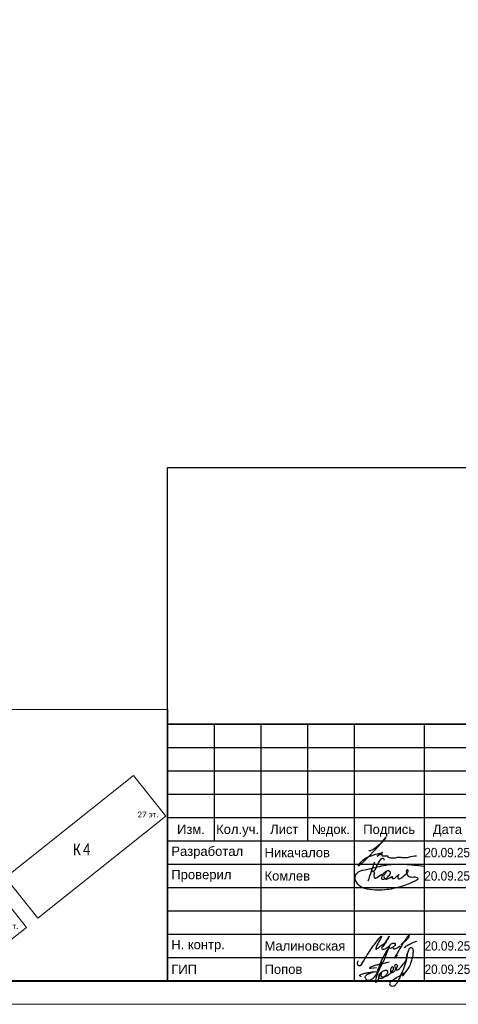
# Model space of a CAD drawing. Header units: millimetres. Extents: x -195178 to 1761886, y 140622 to 301105.
# Tile 36 of 131: x 275281 to 284688, y 182305 to 203401. Entities that reach past the tile are written whole.
import ezdxf
from ezdxf.enums import TextEntityAlignment as Align

# ---------------------------------------------------------------- set-up
doc = ezdxf.new("R2010")
doc.units = ezdxf.units.MM
doc.layers.get('Defpoints').update_dxf_attribs({"color": 252})
doc.layers.add('0_S_Grey_01', color=9, linetype='Continuous', lineweight=5, true_color=0x808080)
doc.layers.add('DB CP Подписи', color=7, linetype='Continuous', lineweight=25, true_color=0x0a45f5)
for name, color, linetype, lineweight in [('DB CP Оформление', 7, 'Continuous', 25), ('Рамка', 7, 'Continuous', 18), ('Типовые аннотации', 252, 'Continuous', 5)]:
    doc.layers.add(name, color=color, linetype=linetype, lineweight=lineweight)
doc.layers.add('формат', color=250, linetype='Continuous')
doc.styles.add('Arial', font='arial.ttf', dxfattribs={"width": 0.9, "height": 699.9999999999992})
doc.styles.add('Calibri Light_10', font='calibril.ttf', dxfattribs={"height": 1})
doc.styles.add('Calibri Light_9', font='isocpeur.ttf', dxfattribs={"width": 0.8, "height": 2})
doc.styles.add('CP.Text', font='arial.ttf')
doc.styles.add('CP.Text дата', font='arial.ttf', dxfattribs={"width": 0.9})

# ---------------------------------------------------------------- blocks, each defined once
blk = doc.blocks.new('*U29')
at = {"color": 0, "lineweight": 0}
blk.add_lwpolyline([(-594, 4.393872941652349e-15), (6.661338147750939e-14, 6.661338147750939e-14), (3.331937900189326e-14, 420.0000000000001), (-594.0000000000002, 420.0000000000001)], close=True, dxfattribs=at)
at = {"lineweight": 40}
blk.add_lwpolyline([(-574, 5.000000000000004), (-4.999999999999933, 5.000000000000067), (-4.999999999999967, 415.0000000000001), (-574.0000000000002, 415.0000000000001)], close=True, dxfattribs=at)
at = {"style": 'Arial', "width": 0.9, "flags": 8}
blk.add_attdef('FORMAT', (-36.87188609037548, 1.257088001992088), '', height=2.8, dxfattribs=at)
blk = doc.blocks.new('0_AS_SLK8_BUG_2000 - 0_AS_SLK8_BUG_2000-4765957-Надземная часть_ Корпус 3_ План 1 этажа на отм_-1_640')
at = {"layer": 'Типовые аннотации'}
blk.add_hatch(color=256, dxfattribs=at).paths.add_polyline_path([(-64.89341031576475, 34.73339586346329), (-65.89341031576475, 34.73339586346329), (-65.89341031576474, 38.73339586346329), (-64.89341031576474, 38.73339586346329)])
at = {"layer": 'Типовые аннотации', "true_color": 0xc0c0c0}
blk.add_hatch(color=9, dxfattribs=at).paths.add_polyline_path([(-31.32252260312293, 31.77071233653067), (-39.81073791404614, 25.012554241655), (-45.35429616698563, 31.97523776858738), (-36.8660808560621, 38.73339586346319)])
at = {"layer": '0_S_Grey_01'}
for p, q in [((-36.8660808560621, 38.73339586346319), (-45.35429616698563, 31.97523776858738)), ((-31.32252260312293, 31.77071233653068), (-36.8660808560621, 38.73339586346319)), ((-7.517170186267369, 33.65954697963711), (-29.50047435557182, 16.15685182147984)), ((-1.973611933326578, 26.69686345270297), (-7.517170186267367, 33.65954697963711)), ((-45.35429616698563, 31.97523776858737), (-39.81073791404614, 25.012554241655)), ((-39.81073791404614, 25.012554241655), (-31.32252260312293, 31.77071233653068)), ((-52.35609507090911, 26.40053658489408), (-69.29341031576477, 12.91536332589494)), ((-46.8125368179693, 19.4378530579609), (-52.35609507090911, 26.40053658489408)), ((-23.95691610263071, 9.194168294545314), (-1.973611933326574, 26.69686345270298)), ((-36.33025549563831, 20.72135777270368), (-43.4102876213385, 15.08436876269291)), ((-25.91272608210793, 7.636989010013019), (-36.33025549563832, 20.72135777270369)), ((-63.7498520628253, 5.952679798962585), (-46.8125368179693, 19.4378530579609)), ((-29.50047435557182, 16.15685182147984), (-23.95691610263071, 9.194168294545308)), ((-43.4102876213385, 15.08436876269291), (-32.99275820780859, 2.000000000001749)), ((-69.29341031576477, 12.91536332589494), (-63.7498520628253, 5.952679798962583)), ((-32.9927582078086, 2.000000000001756), (-25.91272608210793, 7.63698901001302))]:
    blk.add_line(p, q, dxfattribs=at)
at = {"layer": 'Типовые аннотации'}
for p, q in [((-64.89341031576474, 38.73339586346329), (-65.89341031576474, 38.73339586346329)), ((-65.89341031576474, 38.73339586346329), (-65.89341031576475, 34.73339586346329)), ((-64.89341031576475, 34.73339586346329), (-64.89341031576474, 38.73339586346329)), ((-36.8660808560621, 38.73339586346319), (-45.35429616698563, 31.97523776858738)), ((-31.32252260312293, 31.77071233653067), (-36.8660808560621, 38.73339586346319)), ((-65.89341031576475, 34.73339586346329), (-64.89341031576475, 34.73339586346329)), ((-45.35429616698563, 31.97523776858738), (-39.81073791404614, 25.012554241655)), ((-39.81073791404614, 25.012554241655), (-31.32252260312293, 31.77071233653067))]:
    blk.add_line(p, q, dxfattribs=at)
blk.add_circle((-65.29341031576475, 34.73339586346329), 3.999999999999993, dxfattribs=at)
at = {"layer": 'Типовые аннотации', "attachment_point": 1}
for s, insert, char_height, width, style in [('\\fCalibri Light|b0|i0|c204|p34|;C', (-66.37824129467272, 41.84007573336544), 2, 2.0843875, 'Calibri Light_9'), ('\\fCalibri Light|b0|i0|c204|p34|;К', (-40.39984909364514, 33.33828071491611), 2, 2.0843875, 'Calibri Light_9'), ('\\fCalibri Light|b0|i0|c204|p34|;3', (-38.68005742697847, 33.33828071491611), 2, 1.92405, 'Calibri Light_9'), ('28 ', (-36.04619677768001, 32.60764187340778), 1, 2.32489375, 'Calibri Light_10'), ('эт', (-34.12796761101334, 32.60764187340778), 1, 1.603375, 'Calibri Light_10'), ('\\fCalibri Light|b0|i0|c204|p34|;.', (-32.80505094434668, 32.60764187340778), 1, 0.4810124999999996, 'Calibri Light_10')]:
    blk.add_mtext(s, dxfattribs=dict(at, insert=insert, char_height=char_height, width=width, style=style))
at = {"layer": 'Типовые аннотации', "color": 8, "true_color": 0x808080, "attachment_point": 1}
for s, insert, char_height, width, style in [('\\fCalibri Light|b0|i0|c204|p34|;К', (-40.39984909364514, 33.33828071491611), 2, 2.0843875, 'Calibri Light_9'), ('\\fCalibri Light|b0|i0|c204|p34|;3', (-38.68005742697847, 33.33828071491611), 2, 1.92405, 'Calibri Light_9'), ('28 ', (-36.04619677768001, 32.60764187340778), 1, 2.32489375, 'Calibri Light_10'), ('эт', (-34.12796761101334, 32.60764187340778), 1, 1.603375, 'Calibri Light_10'), ('\\fCalibri Light|b0|i0|c204|p34|;.', (-32.80505094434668, 32.60764187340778), 1, 0.4810124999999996, 'Calibri Light_10'), ('27 ', (-6.864468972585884, 27.4772806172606), 1, 2.32489375, 'Calibri Light_10'), ('эт', (-4.946239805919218, 27.4772806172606), 1, 1.603375, 'Calibri Light_10'), ('\\fCalibri Light|b0|i0|c204|p34|;.', (-3.623323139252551, 27.4772806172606), 1, 0.4810124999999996, 'Calibri Light_10'), ('\\fCalibri Light|b0|i0|c204|p34|;К', (-17.92569001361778, 22.00657472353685), 2, 2.0843875, 'Calibri Light_9'), ('\\fCalibri Light|b0|i0|c204|p34|;4', (-16.20589834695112, 22.00657472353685), 2, 1.92405, 'Calibri Light_9'), ('28 ', (-51.60674181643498, 20.15287817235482), 1, 2.32489375, 'Calibri Light_10'), ('эт', (-49.68851264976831, 20.15287817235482), 1, 1.603375, 'Calibri Light_10'), ('\\fCalibri Light|b0|i0|c204|p34|;.', (-48.36559598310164, 20.15287817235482), 1, 0.4810124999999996, 'Calibri Light_10'), ('\\fCalibri Light|b0|i0|c204|p34|;К', (-59.55569245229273, 17.38921328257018), 2, 2.0843875, 'Calibri Light_9'), ('\\fCalibri Light|b0|i0|c204|p34|;1', (-57.83590078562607, 17.38921328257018), 2, 1.92405, 'Calibri Light_9'), ('\\fCalibri Light|b0|i0|c204|p34|;К', (-36.69054182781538, 12.9809562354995), 2, 2.0843875, 'Calibri Light_9'), ('\\fCalibri Light|b0|i0|c204|p34|;2', (-34.97075016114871, 12.9809562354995), 2, 1.92405, 'Calibri Light_9'), ('6 ', (-30.11289359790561, 8.335616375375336), 1, 1.36286875, 'Calibri Light_10'), ('эт', (-28.98841443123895, 8.335616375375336), 1, 1.603375, 'Calibri Light_10'), ('\\fCalibri Light|b0|i0|c204|p34|;.', (-27.66549776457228, 8.335616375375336), 1, 0.4810125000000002, 'Calibri Light_10')]:
    blk.add_mtext(s, dxfattribs=dict(at, insert=insert, char_height=char_height, width=width, style=style))
blk = doc.blocks.new('Попов')
at = {"layer": 'DB CP Подписи', "color": 160, "true_color": 0x0a45f5}
for points in [[(7.394956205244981, 7.032094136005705), (4.284556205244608, 0.8400941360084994), (3.982156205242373, 0.4944941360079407), (3.665356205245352, 0.2583778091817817), (3.190156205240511, 0.09837780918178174), (2.801356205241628, 0.2064941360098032), (2.509696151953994, 0.451294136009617), (2.383756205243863, 0.7680941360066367), (2.429696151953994, 0.9984941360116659), (2.62855620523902, 1.243294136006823), (3.319756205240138, 1.603294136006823), (3.895756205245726, 1.848094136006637), (4.370956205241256, 1.992094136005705), (4.918156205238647, 1.992094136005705)], [(7.394956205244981, 7.032094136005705), (6.962956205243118, 6.427294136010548), (4.918156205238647, 1.992094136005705)], [(8.094156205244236, 0.03369413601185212), (8.828556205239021, 0.5520941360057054), (9.980556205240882, 1.272094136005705), (10.85895620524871, 1.761694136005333), (10.41255620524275, 1.084894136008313), (11.57895620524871, 2.611294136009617), (12.16935620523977, 3.84969413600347), (12.471756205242, 4.713694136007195), (12.629696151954, 5.419294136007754), (12.689696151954, 6.2400941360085), (12.54375620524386, 6.945694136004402), (12.34215620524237, 7.075294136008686), (12.03975620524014, 7.075294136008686), (11.64969615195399, 6.6000941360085), (11.379696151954, 5.779294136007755), (11.21895620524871, 4.728094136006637), (10.72935620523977, 3.014494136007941), (9.418956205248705, 0.0336941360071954)], [(5.979696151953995, 4.069175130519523), (4.859696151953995, -0.1216221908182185), (5.311356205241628, 0.624094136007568), (5.311356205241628, 0.8688941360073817), (5.624396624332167, 1.697142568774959), (6.247356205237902, 2.150494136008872), (6.650556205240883, 2.323294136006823), (6.909756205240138, 2.323294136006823), (7.125756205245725, 2.150494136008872), (7.125756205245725, 1.747294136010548), (6.82335620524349, 1.243294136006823), (6.333756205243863, 0.7968941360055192), (5.714556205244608, 0.5088941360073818), (5.412156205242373, 0.5952941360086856), (5.49855620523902, 1.286494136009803), (5.817585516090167, 1.879286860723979), (5.714556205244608, 1.286494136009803), (5.829756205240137, 0.9552941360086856), (6.146556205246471, 0.8832941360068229), (6.794556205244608, 1.012894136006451), (7.528956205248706, 1.459294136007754), (8.119356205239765, 2.064094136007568), (8.407356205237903, 2.510494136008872), (8.407356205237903, 2.899294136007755), (8.320956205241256, 3.028894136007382), (8.090556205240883, 2.956894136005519), (7.816956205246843, 2.366494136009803), (7.816956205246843, 1.963294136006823), (7.989756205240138, 1.776094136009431), (8.364156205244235, 1.891294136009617), (8.82495620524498, 2.323294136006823), (9.055356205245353, 2.697694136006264), (9.271356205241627, 3.302494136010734), (9.012156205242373, 3.561694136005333), (8.882556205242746, 3.561694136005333), (8.709696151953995, 3.3600941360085), (8.709696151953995, 2.978377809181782), (9.039696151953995, 2.408377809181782), (10.349696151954, 3.378377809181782), (11.11969615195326, 4.410259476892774), (11.27818451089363, 5.133235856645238), (11.35539592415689, 5.654323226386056), (11.38831620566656, 5.819447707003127), (11.35539592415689, 5.654323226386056)], [(3.521356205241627, 2.971294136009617), (3.294445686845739, 2.859738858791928), (4.789696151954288, 2.859738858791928)], [(3.521356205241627, 2.971294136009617), (4.126156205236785, 3.244894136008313), (4.932556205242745, 3.475294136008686), (6.444556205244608, 3.835294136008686), (7.495756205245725, 4.080094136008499)], [(1.534156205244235, 0.8688941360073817), (1.303756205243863, 1.041694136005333), (1.217356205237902, 1.214494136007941), (1.447756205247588, 1.416094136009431), (2.038156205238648, 1.603294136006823), (2.815756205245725, 1.761694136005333), (3.506956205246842, 1.876894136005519), (4.357209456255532, 1.989153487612), (4.918156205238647, 1.992094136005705)]]:
    blk.add_spline(points, degree=3, dxfattribs=at)
at = {"layer": 'DB CP Подписи'}
blk.add_spline([(8.094156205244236, 0.03369413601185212), (7.791756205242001, -0.2544480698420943), (7.618956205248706, -0.4847058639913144), (7.618956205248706, -0.8015058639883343), (7.950156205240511, -1.060705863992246), (8.569356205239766, -1.060705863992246), (8.943756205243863, -0.7583058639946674), (9.116556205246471, -0.4991058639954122), (9.418956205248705, 0.0336941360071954)], degree=3, dxfattribs=at)
blk = doc.blocks.new('A$Cf51998ab')
at = {"layer": 'DB CP Подписи'}
for points in [[(2.024743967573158, 7.175397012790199), (0.02474396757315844, 3.175397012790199), (2.524743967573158, 0.1753970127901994), (9.524743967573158, 6.675397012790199), (17.02474396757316, 19.1753970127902), (23.52474396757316, 28.6753970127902), (29.02474396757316, 35.6753970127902), (35.52474396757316, 43.6753970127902), (36.52474396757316, 44.6753970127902), (30.02474396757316, 30.6753970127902), (28.52474396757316, 26.1753970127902), (28.52474396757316, 25.1753970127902), (31.52474396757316, 26.6753970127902), (36.02474396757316, 30.1753970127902), (43.52474396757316, 36.1753970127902), (45.52474396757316, 39.1753970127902), (47.52474396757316, 42.6753970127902), (47.52474396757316, 43.1753970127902), (48.02474396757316, 44.1753970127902), (40.52474396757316, 31.1753970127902), (37.52474396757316, 25.6753970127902), (40.52474396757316, 25.1753970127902), (47.02474396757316, 28.6753970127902), (47.52474396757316, 29.1753970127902)], [(66.52474396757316, 31.6753970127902), (75.02474396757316, 39.1753970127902), (79.02474396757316, 43.6753970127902), (79.52474396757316, 46.6753970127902), (75.02474396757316, 41.6753970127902), (69.02474396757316, 32.6753970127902), (61.02474396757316, 18.6753970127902), (57.02474396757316, 11.6753970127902), (61.52474396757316, 15.6753970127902)], [(57.52474396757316, 34.1753970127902), (54.52474396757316, 34.1753970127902), (50.02474396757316, 31.1753970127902), (49.52474396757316, 26.1753970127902), (54.02474396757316, 27.6753970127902), (56.02474396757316, 29.1753970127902), (58.02474396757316, 33.1753970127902), (57.52474396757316, 34.1753970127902)], [(59.02474396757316, 30.6753970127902), (55.49455854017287, 28.71229258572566), (55.52474396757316, 25.6753970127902), (57.52474396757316, 25.6753970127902), (62.02474396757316, 27.6753970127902), (65.02474396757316, 29.6753970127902), (65.52474396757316, 30.1753970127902)], [(71.80259313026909, 27.23596012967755), (75.18207571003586, 30.02247973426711), (81.43411698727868, 33.40007838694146), (87.77064376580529, 36.27103771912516), (91.06563812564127, 37.45319772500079)]]:
    blk.add_spline(points, degree=3, dxfattribs=at)
blk = doc.blocks.new('A$C5BE547C8')
at = {"layer": 'DB CP Подписи', "color": 160, "true_color": 0x0a45f5}
for points in [[(12.77064067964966, 273.4620631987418), (54.9465189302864, 284.4855278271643), (94.154754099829, 355.2698806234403), (190.2780455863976, 461.4464249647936), (197.8667517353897, 439.9583000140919)], [(553.6754189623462, 292.4671654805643), (541.1363445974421, 294.8536106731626), (543.5881781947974, 221.3447915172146), (618.3679039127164, 188.8783703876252), (688.8570107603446, 181.5274854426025), (702.341915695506, 169.2760206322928), (655.1448083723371, 128.8461685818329), (445.8771119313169, 43.72502877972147), (210.5232081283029, -1.356840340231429), (25.1820216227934, -2.336883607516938), (-119.9528827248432, 30.00445333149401), (-207.229957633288, 105.4676031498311), (-226.8427679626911, 202.491644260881), (-177.8107121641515, 263.2541753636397), (-54.24994114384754, 301.4757719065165), (189.9297362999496, 360.2782164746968), (498.8316938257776, 377.9189649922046), (787.0024744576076, 349.3846527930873)], [(-36.17550682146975, 134.4371501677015), (61.71678818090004, 412.4869762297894)], [(240.4512582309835, 278.160545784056), (216.6761126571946, 242.9138925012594), (193.0570860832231, 200.9501308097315), (214.3763311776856, 163.8837520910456), (260.4151262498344, 165.1061032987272), (324.2741268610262, 195.7046833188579), (317.2758679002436, 178.2197674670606), (323.3993369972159, 165.9803596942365), (371.5122399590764, 186.0879841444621), (421.3747226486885, 228.0517155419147), (401.2547955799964, 186.9622102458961), (414.3764636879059, 162.4833644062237), (464.2389463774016, 183.4652452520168), (539.4700353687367, 247.2851138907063), (556.5207641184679, 274.5734312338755), (553.6754189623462, 292.4671654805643)], [(12.77064067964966, 273.4620631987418), (53.68175455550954, 259.2054039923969), (47.35787273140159, 207.3811667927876), (60.00563637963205, 173.2529950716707), (97.94904722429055, 183.3650324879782)], [(97.94904722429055, 183.3650324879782), (177.0679458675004, 224.8184770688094), (161.8986921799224, 163.5096667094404), (207.1457470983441, 161.4226177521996), (266.314922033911, 204.5548820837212), (296.9437179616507, 255.3396693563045), (253.785020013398, 280.3842265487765), (197.7158576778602, 243.8061435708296), (177.076149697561, 224.897245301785)]]:
    blk.add_spline(points, degree=3, dxfattribs=at)
blk = doc.blocks.new('Никачалов')
blk.add_lwpolyline([(-307.2528087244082, -10.52482762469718), (-266.7209943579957, -10.52482762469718), (-217.2917009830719, 12.19796214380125), (-151.053767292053, 56.65713122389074), (-104.5903002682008, 97.1639252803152), (-42.3079472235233, 148.5397506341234), (-2.762450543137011, 181.1417946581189), (25.90605847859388, 213.7455219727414), (43.7010164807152, 235.4819012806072), (55.56432182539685, 255.2404097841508), (61.49597449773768, 269.0720390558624), (48.64291482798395, 267.0958515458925), (20.96416013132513, 227.5771512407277), (-26.48906123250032, 171.2625404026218), (-43.29770154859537, 147.551656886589), (-106.566372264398, 73.45304175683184), (-171.8145516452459, 1.330614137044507), (-320.1058683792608, -151.8054015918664), (-406.1148320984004, -241.7118334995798), (-487.1818974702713, -312.8461673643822), (-518.8162328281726, -343.4720238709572), (-528.703466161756, -345.4482113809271), (-526.7239574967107, -334.5808633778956), (-516.8401608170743, -316.7968590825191), (-494.0998678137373, -283.2067213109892), (-477.294664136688, -261.4703420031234), (-435.7730954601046, -217.0111729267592), (-400.1831794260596, -188.3598206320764), (-362.6171914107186, -168.6013121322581), (-318.1297963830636, -150.8173078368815), (-234.0969046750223, -118.213580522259), (-154.0195936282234, -90.55032198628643), (-5.728276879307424, -52.01971543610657), (-125.3510846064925, -134.0213973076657), (-130.2929829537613, -133.0333035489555), (-128.316910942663, -131.0571160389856), (-95.39726961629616, -111.8204287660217), (-59.85203000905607, -95.76348443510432), (-27.71938084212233, -87.49177623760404), (-25.77080201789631, -90.41229184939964), (-29.66795968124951, -102.5757764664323), (-30.15252690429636, -110.3610126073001), (-29.17995580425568, -115.7122051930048), (-24.3102270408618, -121.0650810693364), (-17.49535610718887, -123.4974413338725), (-8.24390245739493, -125.9314848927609), (2.468126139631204, -127.3909010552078), (14.15272583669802, -127.3909010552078), (101.7906602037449, -127.3909010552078), (105.0348549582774, -129.2711407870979), (104.8664592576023, -152.815378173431), (110.9218312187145, -158.3651994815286), (128.4246742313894, -163.9133375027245), (156.4780234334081, -166.202617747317), (264.0107071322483, -165.9518068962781), (307.6251938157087, -158.1497378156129), (346.3905716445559, -151.961947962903), (383.8122205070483, -151.961947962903), (403.5351374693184, -158.7119581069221), (436.9152894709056, -161.67118948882), (526.11689822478, -161.927050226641), (598.5373598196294, -138.5208429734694), (676.6111056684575, -125.8742528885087), (713.761259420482, -126.4129070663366)])
blk = doc.blocks.new('ауацуа')
at = {"layer": 'DB CP Оформление'}
for p, q in [((-901444.4389830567, -47611.55045884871), (-882944.4389830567, -47611.55045884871)), ((-901444.4389830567, -53111.55045884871), (-901444.4389830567, -47611.55045884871)), ((-900444.4389830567, -47611.55045884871), (-900444.4389830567, -50111.55045884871)), ((-899444.4389830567, -47611.55045884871), (-899444.4389830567, -53111.55045884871)), ((-898444.4389830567, -47611.55045884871), (-898444.4389830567, -50111.55045884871)), ((-897444.4389830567, -47611.55045884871), (-897444.4389830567, -53111.55045884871)), ((-895944.4389830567, -47611.55045884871), (-895944.4389830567, -53111.55045884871)), ((-901444.4389830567, -48111.55045884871), (-894944.4389830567, -48111.55045884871)), ((-901444.4389830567, -48611.55045884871), (-894944.4389830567, -48611.55045884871)), ((-901444.4389830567, -49111.55045884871), (-894944.4389830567, -49111.55045884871)), ((-901444.4389830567, -49611.55045884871), (-894944.4389830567, -49611.55045884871)), ((-901444.4389830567, -50111.55045884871), (-882944.4389830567, -50111.55045884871)), ((-901444.4389830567, -50611.55045884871), (-894944.4389830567, -50611.55045884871)), ((-901444.4389830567, -51111.55045884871), (-894944.4389830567, -51111.55045884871)), ((-901444.4389830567, -51611.55045884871), (-894944.4389830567, -51611.55045884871)), ((-901444.4389830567, -52111.55045884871), (-894944.4389830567, -52111.55045884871)), ((-901444.4389830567, -52611.55045884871), (-894944.4389830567, -52611.55045884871)), ((-901444.4389830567, -53111.55045884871), (-882944.4389830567, -53111.55045884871))]:
    blk.add_line(p, q, dxfattribs=at)
at = {"layer": 'DB CP Подписи'}
blk.add_blockref('Никачалов', (-896824.2117446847, -50303.85781468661), dxfattribs=at)
at = {"layer": 'DB CP Подписи', "color": 160, "true_color": 0x0a45f5, "xscale": 1.445624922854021, "yscale": 1.445624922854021, "zscale": 1.445624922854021}
blk.add_blockref('A$C5BE547C8', (-897091.0831624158, -51157.1531102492), dxfattribs=at)
at = {"layer": 'DB CP Подписи'}
for name, p, xscale, yscale, zscale in [('A$Cf51998ab', (-897379.3541802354, -52782.28930560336), 14.0625, 14.0625, 14.0625), ('Попов', (-897444.4389830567, -53111.55045884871), 100, 100, 100)]:
    blk.add_blockref(name, p, dxfattribs=dict(at, xscale=xscale, yscale=yscale, zscale=zscale))
at = {"layer": 'DB CP Оформление', "style": 'CP.Text'}
for s, p in [('Изм.', (-900944.4389830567, -49861.55045884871)), ('Кол.уч.', (-899944.4389830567, -49861.55045884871)), ('Лист', (-898944.4389830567, -49861.55045884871)), ('№док.', (-897944.4389830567, -49861.55045884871)), ('Подпись', (-896694.4389830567, -49861.55045884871)), ('Дата', (-895444.4389830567, -49861.55045884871))]:
    blk.add_text(s, height=200, dxfattribs=at).set_placement(p, align=Align.MIDDLE_CENTER)
at = {"layer": 'DB CP Оформление', "char_height": 200}
for s, insert, width, attachment_point, style in [(' Разработал', (-901444.4389830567, -50361.55045884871), 1999.999999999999, 4, 'CP.Text'), (' Никачалов', (-899444.4389830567, -50361.55045884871), 1999.999999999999, 4, 'CP.Text'), ('20.09.25', (-895450.4190462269, -50361.55045884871), 1000, 5, 'CP.Text дата'), (' Проверил', (-901444.4389830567, -50861.55045884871), 1999.999999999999, 4, 'CP.Text'), (' Комлев', (-899444.4389830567, -50861.55045884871), 1999.999999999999, 4, 'CP.Text'), ('20.09.25', (-895450.4190462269, -50861.55045884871), 1000, 5, 'CP.Text дата'), (' Н. контр.', (-901444.4389830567, -52361.55045884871), 1999.999999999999, 4, 'CP.Text'), (' Малиновская', (-899444.4389830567, -52361.55045884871), 1999.999999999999, 4, 'CP.Text'), ('20.09.25', (-895444.4389830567, -52361.55045884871), 1000, 5, 'CP.Text дата'), (' ГИП', (-901444.4389830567, -52861.55045884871), 1999.999999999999, 4, 'CP.Text'), (' Попов', (-899444.4389830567, -52861.55045884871), 1999.999999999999, 4, 'CP.Text'), ('20.09.25', (-895444.4389830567, -52861.55045884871), 1000, 5, 'CP.Text дата')]:
    blk.add_mtext(s, dxfattribs=dict(at, insert=insert, width=width, attachment_point=attachment_point, style=style))

msp = doc.modelspace()

# ---------------------------------------------------------------- linework, layer by layer
at = {"layer": 'Defpoints'}
for p, q in [((278454.4992347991, 188304.784170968), (278454.4992347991, 193804.784170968)), ((278454.4991639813, 193804.7842184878), (296954.4991639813, 193804.7842184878))]:
    msp.add_line(p, q, dxfattribs=at)
for points in [[(278454.4993056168, 193804.7841227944), (296954.4993056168, 193804.7841227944), (296954.4993056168, 188304.7841228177), (278454.4993056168, 188304.7841228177)], [(278454.4993056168, 188304.7841228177), (296954.4993056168, 188304.7841228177), (296954.4993056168, 182804.784122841), (278454.4993056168, 182804.784122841)]]:
    msp.add_lwpolyline(points, close=True, dxfattribs=at)
at = {"layer": 'Defpoints', "color": 3, "lineweight": 30}
msp.add_lwpolyline([(269791.4993056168, 188615.784122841), (278454.4993056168, 188626.784122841), (278454.4993056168, 182804.784122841), (269791.4993056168, 182793.784122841)], close=True, dxfattribs=at)
at = {"layer": 'Рамка'}
msp.add_line((278454.4993056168, 182804.784122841), (296954.4993056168, 182804.784122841), dxfattribs=at)
msp.add_lwpolyline([(240054.4993056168, 182804.784122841), (296954.4993056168, 182804.784122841), (296954.4993056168, 223804.784122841), (240054.4993056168, 223804.784122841)], close=True, dxfattribs=at)

# ---------------------------------------------------------------- block references
msp.add_blockref('ауацуа', (1179898.938288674, 235916.3345816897))
at = {"layer": 'Типовые аннотации', "xscale": 125, "yscale": 125, "zscale": 125}
msp.add_blockref('0_AS_SLK8_BUG_2000 - 0_AS_SLK8_BUG_2000-4765957-Надземная часть_ Корпус 3_ План 1 этажа на отм_-1_640', (278663.9792713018, 182999.3601261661), dxfattribs=at)
at = {"layer": 'формат', "xscale": 100, "yscale": 100, "zscale": 100}
msp.add_blockref('*U29', (297454.4993056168, 182304.784122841), dxfattribs=at)

doc.saveas('drawing.dxf')
